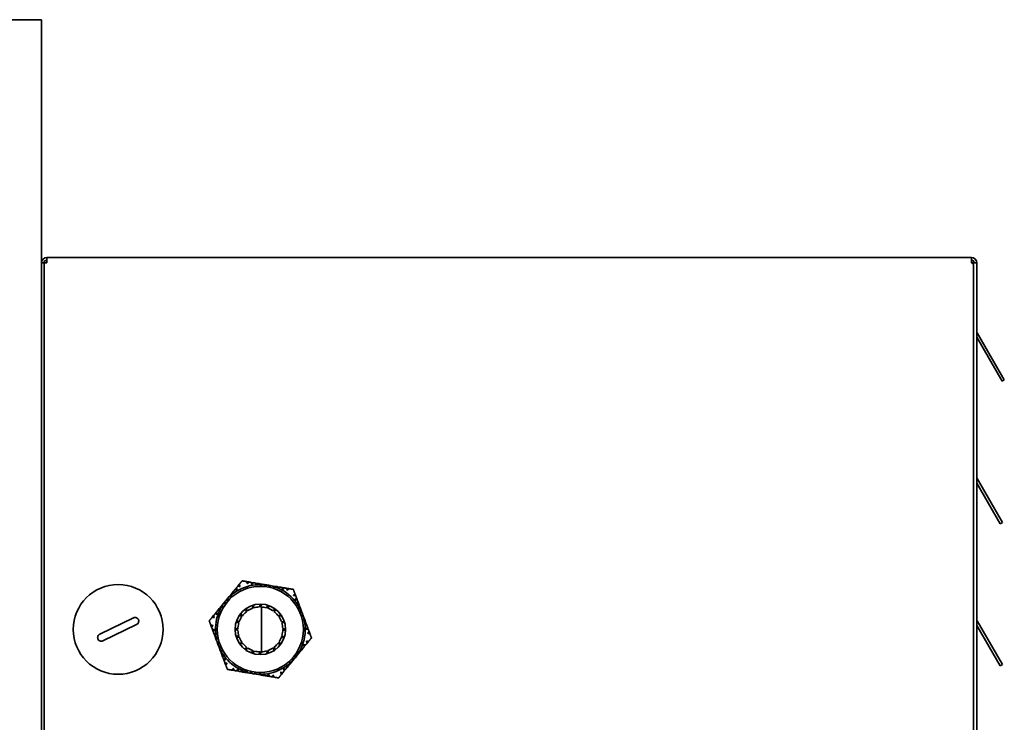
# Model space of a CAD drawing. Header units: millimetres. Extents: x 514 to 1166, y 236 to 952.
# Tile 4 of 4: x 903 to 1166, y 712 to 900. Entities that reach past the tile are written whole.
import ezdxf

# ---------------------------------------------------------------- set-up
doc = ezdxf.new("R2010")
doc.units = ezdxf.units.MM
doc.header["$LTSCALE"] = 4
doc.layers.add('Krawędzie widoczne(ISO)', color=7, linetype='Continuous', lineweight=35, true_color=0x262659)

msp = doc.modelspace()

# ---------------------------------------------------------------- linework, layer by layer
at = {"layer": 'Krawędzie widoczne(ISO)'}
for p, q in [((855.97, 899.75), (908.97, 899.75)), ((908.97, 899.75), (908.97, 301.25)), ((909.67, 834.76), (908.97, 834.76)), ((909.67, 834.76), (909.67, 822.76)), ((909.67, 834.76), (910.37, 834.76)), ((910.37, 836.16), (1157.57, 836.16)), ((910.37, 834.76), (910.37, 836.16)), ((1157.57, 836.16), (1157.57, 834.76)), ((1158.97, 834.76), (1157.57, 834.76)), ((1158.97, 834.76), (1158.97, 636.16)), ((1158.06, 834.26), (1158.06, 637.16)), ((909.67, 822.76), (909.67, 648.16)), ((1159.06, 816.08), (1159.43, 815.44)), ((1158.97, 814.84), (1165.72, 803.14)), ((1166.33, 803.49), (1159.43, 815.44)), ((1166.33, 803.49), (1165.72, 803.14)), ((1165.83, 765.36), (1159.06, 777.08)), ((1158.97, 775.84), (1165.22, 765.01)), ((1165.83, 765.36), (1165.22, 765.01)), ((960.69, 747.4), (961.07, 747.87)), ((961.45, 748.33), (961.83, 748.79)), ((963.82, 749.54), (964.41, 749.44)), ((965.01, 749.34), (965.6, 749.24)), ((966.19, 749.14), (966.78, 749.05)), ((966.4, 748.58), (966.35, 748.71)), ((966.52, 748.73), (966.4, 748.58)), ((966.78, 749.05), (966.52, 748.73)), ((967.37, 748.95), (967.96, 748.85)), ((967.58, 748.39), (967.44, 748.76)), ((967.89, 748.76), (967.58, 748.39)), ((968.56, 748.75), (967.96, 748.85)), ((968.56, 748.75), (968.57, 748.71)), ((968.56, 748.75), (969.15, 748.65)), ((968.77, 748.19), (968.57, 748.71)), ((969.14, 748.65), (968.77, 748.19)), ((969.14, 748.65), (969.15, 748.65)), ((969.44, 748.6), (969.15, 748.65)), ((969.74, 748.55), (969.44, 748.6)), ((969.74, 748.55), (969.74, 748.55)), ((969.95, 747.99), (969.74, 748.55)), ((969.74, 748.55), (970.33, 748.45)), ((970.31, 748.42), (969.95, 747.99)), ((970.31, 748.42), (970.33, 748.45)), ((970.93, 748.35), (970.33, 748.45)), ((970.93, 748.35), (971.51, 748.26)), ((971.13, 747.79), (970.97, 748.24)), ((971.39, 748.11), (971.13, 747.79)), ((972.25, 747.77), (972.11, 748.16)), ((972.11, 748.16), (972.7, 748.06)), ((972.32, 747.6), (972.25, 747.77)), ((972.4, 747.7), (972.32, 747.6)), ((973.29, 747.96), (973.88, 747.86)), ((974.48, 747.76), (975.07, 747.66)), ((958.4, 744.63), (958.78, 745.09)), ((959.16, 745.55), (958.78, 745.09)), ((958.79, 745.05), (958.78, 745.09)), ((958.79, 745.05), (958.99, 744.53)), ((959.16, 745.55), (959.54, 746.01)), ((959.75, 745.45), (959.28, 745.53)), ((959.61, 745.83), (959.75, 745.45)), ((959.92, 746.48), (960.3, 746.94)), ((960.33, 746.41), (959.92, 746.48)), ((960.51, 746.38), (960.33, 746.41)), ((960.46, 746.51), (960.51, 746.38)), ((976.71, 746.31), (976.92, 745.75)), ((977.13, 745.18), (977.34, 744.63)), ((956.11, 741.85), (956.49, 742.31)), ((956.49, 742.31), (956.63, 741.92)), ((956.87, 742.77), (957.25, 743.23)), ((957.46, 742.68), (957.06, 742.74)), ((957.64, 743.7), (957.25, 743.23)), ((957.29, 743.12), (957.46, 742.68)), ((957.64, 743.7), (958.01, 744.16)), ((957.64, 743.7), (957.67, 743.69)), ((958.22, 743.6), (957.67, 743.69)), ((958.21, 744.39), (958.01, 744.16)), ((958.02, 744.16), (958.01, 744.16)), ((958.02, 744.16), (958.22, 743.6)), ((958.4, 744.63), (958.21, 744.39)), ((958.4, 744.63), (958.4, 744.63)), ((958.99, 744.53), (958.4, 744.63)), ((963.73, 741.46), (963.54, 742.25)), ((963.81, 742.43), (963.99, 741.65)), ((965.37, 742.38), (965.43, 743.2)), ((965.74, 743.29), (965.67, 742.49)), ((967.2, 742.76), (967.52, 743.51)), ((967.84, 743.5), (967.53, 742.76)), ((967.77, 730.77), (967.77, 742.76)), ((969.07, 742.55), (969.6, 743.17)), ((969.9, 743.06), (969.38, 742.45)), ((970.78, 741.77), (971.48, 742.2)), ((977.17, 743.6), (977.26, 743.71)), ((977.35, 743.57), (977.17, 743.6)), ((977.76, 743.5), (977.35, 743.57)), ((977.55, 744.06), (977.76, 743.5)), ((977.59, 742.48), (977.85, 742.79)), ((978.06, 742.4), (977.59, 742.48)), ((977.97, 742.94), (978.18, 742.38)), ((978.39, 741.81), (978.18, 742.38)), ((924.54, 735.47), (933.53, 739.85)), ((954.58, 739.99), (954.96, 740.46)), ((955.35, 740.92), (955.73, 741.38)), ((956.7, 741.75), (956.56, 741.77)), ((956.63, 741.92), (956.7, 741.75)), ((962.46, 740.07), (962.04, 740.77)), ((962.23, 741.02), (962.65, 740.34)), ((971.73, 742), (971.05, 741.58)), ((972.16, 740.5), (972.96, 740.69)), ((973.14, 740.43), (972.36, 740.24)), ((978.01, 741.35), (978.37, 741.78)), ((978.6, 741.25), (978.01, 741.35)), ((978.39, 741.81), (978.37, 741.78)), ((978.39, 741.81), (978.6, 741.25)), ((978.43, 740.23), (978.81, 740.69)), ((978.99, 740.14), (978.43, 740.23)), ((978.6, 741.25), (978.6, 741.25)), ((978.71, 740.97), (978.6, 741.25)), ((978.81, 740.69), (978.71, 740.97)), ((978.81, 740.69), (978.81, 740.69)), ((978.81, 740.69), (979.02, 740.13)), ((978.99, 740.14), (979.02, 740.13)), ((979.23, 739.57), (979.02, 740.13)), ((979.23, 739.57), (979.44, 739.01)), ((934.4, 738.06), (925.41, 733.67)), ((954.44, 737.33), (954.23, 737.89)), ((960.73, 737.13), (961.47, 736.83)), ((961.69, 738.37), (961.06, 738.9)), ((961.17, 739.2), (961.78, 738.68)), ((973.09, 738.87), (973.9, 738.8)), ((973.99, 738.5), (973.19, 738.56)), ((973.46, 737.03), (974.22, 736.72)), ((978.85, 739.1), (979.16, 739.47)), ((979.25, 739.04), (978.85, 739.1)), ((979.28, 737.98), (979.39, 738.12)), ((979.41, 737.96), (979.28, 737.98)), ((979.39, 738.12), (979.65, 738.44)), ((979.65, 738.44), (979.86, 737.88)), ((980.08, 737.32), (980.28, 736.76)), ((1158.97, 737.84), (1165.22, 727.01)), ((1165.83, 727.36), (1159.06, 739.08)), ((954.86, 736.21), (954.65, 736.77)), ((955.28, 735.09), (955.07, 735.65)), ((955.55, 735.41), (955.28, 735.09)), ((955.7, 733.96), (955.5, 734.52)), ((955.53, 735.57), (955.66, 735.55)), ((955.66, 735.55), (955.55, 735.41)), ((955.69, 734.49), (956.08, 734.42)), ((956.08, 734.42), (955.78, 734.05)), ((961.47, 736.5), (960.72, 736.81)), ((960.95, 735.03), (961.74, 734.97)), ((961.85, 734.66), (961.03, 734.72)), ((973.77, 734.33), (973.16, 734.85)), ((973.25, 735.16), (973.87, 734.63)), ((974.21, 736.4), (973.47, 736.7)), ((980.5, 736.19), (980.71, 735.64)), ((955.7, 733.96), (955.92, 733.4)), ((955.95, 733.39), (955.92, 733.4)), ((956.13, 732.84), (955.92, 733.4)), ((955.95, 733.39), (956.5, 733.3)), ((956.5, 733.3), (956.13, 732.84)), ((956.13, 732.84), (956.23, 732.56)), ((956.13, 732.84), (956.13, 732.84)), ((956.23, 732.56), (956.34, 732.27)), ((956.34, 732.27), (956.34, 732.27)), ((956.34, 732.27), (956.92, 732.18)), ((956.55, 731.72), (956.34, 732.27)), ((956.55, 731.72), (956.57, 731.74)), ((956.55, 731.72), (956.76, 731.15)), ((956.92, 732.18), (956.57, 731.74)), ((961.8, 733.1), (962.58, 733.29)), ((962.78, 733.03), (961.98, 732.84)), ((963.21, 731.53), (963.89, 731.95)), ((964.16, 731.76), (963.46, 731.33)), ((971.13, 731.09), (970.94, 731.87)), ((971.21, 732.07), (971.4, 731.28)), ((972.71, 732.5), (972.29, 733.19)), ((972.47, 733.45), (972.9, 732.76)), ((978.3, 731.61), (978.24, 731.78)), ((978.24, 731.78), (978.37, 731.76)), ((978.83, 731.68), (978.45, 731.22)), ((979.59, 732.61), (979.21, 732.15)), ((980.35, 733.53), (979.98, 733.07)), ((956.97, 730.59), (956.76, 731.15)), ((956.87, 731.13), (957.35, 731.05)), ((957.35, 731.05), (957.09, 730.74)), ((957.18, 730.03), (957.59, 729.96)), ((957.39, 729.47), (957.18, 730.03)), ((957.59, 729.96), (957.77, 729.93)), ((957.77, 729.93), (957.68, 729.82)), ((965.04, 730.47), (965.56, 731.08)), ((965.87, 730.98), (965.34, 730.36)), ((967.1, 730.02), (967.41, 730.76)), ((967.73, 730.77), (967.42, 730.01)), ((969.2, 730.24), (969.26, 731.04)), ((969.57, 731.15), (969.51, 730.33)), ((976.54, 728.9), (976.73, 729.14)), ((976.92, 729.37), (976.71, 729.93)), ((976.72, 729.93), (977.27, 729.83)), ((976.73, 729.14), (976.92, 729.37)), ((977.3, 729.83), (976.92, 729.37)), ((976.92, 729.37), (976.92, 729.37)), ((977.3, 729.83), (977.27, 729.83)), ((977.3, 729.83), (977.69, 730.29)), ((977.65, 730.4), (977.48, 730.85)), ((977.48, 730.85), (977.87, 730.79)), ((978.07, 730.76), (977.69, 730.29)), ((978.45, 731.22), (978.3, 731.61)), ((957.81, 728.34), (957.6, 728.9)), ((958.23, 727.22), (958.02, 727.78)), ((974.43, 727.15), (974.61, 727.12)), ((974.47, 727.02), (974.43, 727.15)), ((974.61, 727.12), (975.01, 727.05)), ((975.01, 727.05), (974.64, 726.59)), ((975.19, 728.07), (975.66, 728)), ((975.33, 727.7), (975.19, 728.07)), ((975.78, 727.98), (975.4, 727.52)), ((975.78, 727.98), (976.16, 728.44)), ((976.15, 728.48), (975.95, 729)), ((975.95, 729), (976.54, 728.9)), ((976.15, 728.48), (976.16, 728.44)), ((976.54, 728.9), (976.16, 728.44)), ((976.54, 728.9), (976.54, 728.9)), ((1165.83, 727.36), (1165.22, 727.01)), ((960.46, 725.77), (959.87, 725.87)), ((961.65, 725.57), (961.06, 725.67)), ((962.83, 725.37), (962.24, 725.47)), ((962.53, 725.83), (962.62, 725.93)), ((962.62, 725.93), (962.68, 725.76)), ((962.68, 725.76), (962.83, 725.37)), ((964.01, 725.18), (963.42, 725.27)), ((963.55, 725.42), (963.8, 725.73)), ((963.8, 725.73), (963.97, 725.29)), ((964.01, 725.18), (964.61, 725.08)), ((964.63, 725.1), (964.61, 725.08)), ((965.2, 724.98), (964.61, 725.08)), ((964.63, 725.1), (964.99, 725.54)), ((964.99, 725.54), (965.19, 724.98)), ((965.2, 724.98), (965.19, 724.98)), ((965.2, 724.98), (965.49, 724.93)), ((965.49, 724.93), (965.79, 724.88)), ((965.79, 724.88), (966.17, 725.34)), ((965.79, 724.88), (965.79, 724.88)), ((966.38, 724.78), (965.79, 724.88)), ((966.17, 725.34), (966.37, 724.81)), ((966.38, 724.78), (966.37, 724.81)), ((966.38, 724.78), (966.97, 724.68)), ((967.56, 724.58), (966.97, 724.68)), ((967.05, 724.77), (967.35, 725.14)), ((967.35, 725.14), (967.5, 724.76)), ((968.16, 724.48), (968.42, 724.8)), ((968.75, 724.38), (968.16, 724.48)), ((968.42, 724.8), (968.54, 724.94)), ((968.54, 724.94), (968.59, 724.82)), ((969.93, 724.19), (969.34, 724.29)), ((971.11, 723.99), (970.53, 724.09)), ((973.49, 725.2), (973.11, 724.74)), ((974.25, 726.12), (973.87, 725.66))]:
    msp.add_line(p, q, dxfattribs=at)
for centre, radius in [((929.47, 736.76), 12), ((967.47, 736.76), 11.5), ((967.47, 736.76), 6.75)]:
    msp.add_circle(centre, radius, dxfattribs=at)
for centre, radius, start, end in [((910.37, 834.76), 1.4, 90, 180), ((910.37, 834.76), 0.7, 90, 180), ((1157.57, 834.76), 1.4, 0, 90), ((1157.57, 834.76), 0.7, 0, 90), ((1157.56, 834.26), 0.5, 0, 88.6096), ((1159.67, 816.43), 0.7, 180, 210), ((1159.67, 777.43), 0.7, 180, 195), ((967.47, 736.76), 12, 95.3385, 125.7119), ((967.47, 736.76), 12, 90.1254, 94.5507), ((967.47, 736.76), 12, 84.729, 87.9974), ((967.47, 736.76), 12, 80.5252, 81.9765), ((967.47, 736.76), 12, 79.0739, 80.5252), ((967.47, 736.76), 12, 73.053, 76.3214), ((967.47, 736.76), 12, 66.4997, 70.925), ((967.47, 736.76), 12, 35.3385, 65.7119), ((967.47, 736.76), 12, 133.053, 136.3214), ((967.47, 736.76), 12, 126.4997, 130.925), ((967.47, 736.76), 12, 150.1254, 154.5507), ((967.47, 736.76), 12, 144.729, 147.9974), ((967.47, 736.76), 12, 140.5252, 141.9765), ((967.47, 736.76), 12, 139.0739, 140.5252), ((967.47, 736.76), 6, 110.5252, 125.4024), ((967.47, 736.76), 6.5, 105.6432, 108.4865), ((967.47, 736.76), 6, 92.5252, 107.4024), ((967.47, 736.76), 6.5, 87.6432, 90.4865), ((967.47, 736.76), 6, 74.5252, 89.4024), ((967.47, 736.76), 6, 56.5252, 71.4024), ((967.47, 736.76), 6.5, 69.6432, 72.4865), ((967.47, 736.76), 12, 30.1254, 34.5507), ((967.47, 736.76), 12, 24.729, 27.9974), ((967.47, 736.76), 12, 155.3385, 185.7119), ((967.47, 736.76), 6, 146.5252, 161.4024), ((967.47, 736.76), 6.5, 141.6432, 144.4865), ((967.47, 736.76), 6, 128.5252, 143.4024), ((967.47, 736.76), 6.5, 123.6432, 126.4865), ((967.47, 736.76), 6, 38.5252, 53.4024), ((967.47, 736.76), 6.5, 51.6432, 54.4865), ((967.47, 736.76), 6, 20.5252, 35.4024), ((967.47, 736.76), 6.5, 33.6432, 36.4865), ((967.47, 736.76), 12, 20.5252, 21.9765), ((967.47, 736.76), 12, 19.0739, 20.5252), ((967.47, 736.76), 12, 13.053, 16.3214), ((967.47, 736.76), 6.5, 177.6432, 180.4865), ((967.47, 736.76), 6.5, 159.6432, 162.4865), ((967.47, 736.76), 6, 164.5252, 179.4024), ((967.47, 736.76), 6, 2.5252, 17.4024), ((967.47, 736.76), 6.5, 15.6432, 18.4865), ((967.47, 736.76), 12, 335.3385, 5.7119), ((967.47, 736.76), 12, 6.4997, 10.925), ((1159.67, 739.43), 0.7, 180, 195), ((967.47, 736.76), 12, 186.4997, 190.925), ((967.47, 736.76), 6.5, 195.6432, 198.4865), ((967.47, 736.76), 6, 182.5252, 197.4024), ((967.47, 736.76), 6, 200.5252, 215.4024), ((967.47, 736.76), 6, 326.5252, 341.4024), ((967.47, 736.76), 6, 344.5252, 359.4024), ((967.47, 736.76), 6.5, 339.6432, 342.4865), ((967.47, 736.76), 6.5, 357.6432, 0.4865), ((967.47, 736.76), 12, 193.053, 196.3214), ((967.47, 736.76), 12, 199.0739, 200.5252), ((967.47, 736.76), 12, 200.5252, 201.9765), ((967.47, 736.76), 12, 204.729, 207.9974), ((967.47, 736.76), 6.5, 213.6432, 216.4865), ((967.47, 736.76), 6, 218.5252, 233.4024), ((967.47, 736.76), 6.5, 231.6432, 234.4865), ((967.47, 736.76), 6, 236.5252, 251.4024), ((967.47, 736.76), 6, 290.5252, 305.4024), ((967.47, 736.76), 6, 308.5252, 323.4024), ((967.47, 736.76), 6.5, 321.6432, 324.4865), ((967.47, 736.76), 12, 210.1254, 214.5507), ((967.47, 736.76), 12, 215.3385, 245.7119), ((967.47, 736.76), 6.5, 249.6432, 252.4865), ((967.47, 736.76), 6, 254.5252, 269.4024), ((967.47, 736.76), 6.5, 267.6432, 270.4865), ((967.47, 736.76), 6, 272.5252, 287.4024), ((967.47, 736.76), 6.5, 285.6432, 288.4865), ((967.47, 736.76), 6.5, 303.6432, 306.4865), ((967.47, 736.76), 12, 319.0739, 320.5252), ((967.47, 736.76), 12, 320.5252, 321.9765), ((967.47, 736.76), 12, 324.729, 327.9974), ((967.47, 736.76), 12, 330.1254, 334.5507), ((967.47, 736.76), 12, 275.3385, 305.7119), ((967.47, 736.76), 12, 306.4997, 310.925), ((967.47, 736.76), 12, 313.053, 316.3214), ((967.47, 736.76), 12, 246.4997, 250.925), ((967.47, 736.76), 12, 253.053, 256.3214), ((967.47, 736.76), 12, 259.0739, 260.5252), ((967.47, 736.76), 12, 260.5252, 261.9765), ((967.47, 736.76), 12, 264.729, 267.9974), ((967.47, 736.76), 12, 270.1254, 274.5507)]:
    msp.add_arc(centre, radius, start, end, dxfattribs=at)
for centre in [(1159.66, 777.43), (1159.66, 739.43)]:
    msp.add_ellipse(centre, major_axis=(0.181, -0.672), ratio=0.994403, start_param=4.71184, end_param=4.975058, dxfattribs=at)
for points, weights in [([(961.07, 747.87), (961.26, 748.1), (961.45, 748.33)], [2.40645676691, 2.39631910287, 2.38492444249]), ([(961.28, 747.31), (961.17, 747.58), (961.07, 747.87)], [1.00121647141, 1.00262710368, 1.00346989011]), ([(961.45, 748.33), (961.75, 748.28), (962.04, 748.23)], [2.47831262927, 2.49767251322, 2.51583023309]), ([(961.83, 748.79), (962.21, 749.26), (962.61, 749.74)], [1.03615699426, 1.03443691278, 1.03059895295]), ([(962.04, 748.23), (961.94, 748.51), (961.83, 748.79)], [1.10667789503, 1.11299129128, 1.11875016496]), ([(962.61, 749.74), (963.23, 749.64), (963.82, 749.54)], [1.03059895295, 1.03443691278, 1.03615699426]), ([(963.82, 749.54), (963.93, 749.25), (964.03, 748.98)], [1.11875016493, 1.11299129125, 1.106677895]), ([(964.03, 748.98), (964.22, 749.21), (964.41, 749.44)], [2.51583023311, 2.49767251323, 2.47831262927]), ([(964.41, 749.44), (964.71, 749.39), (965.01, 749.34)], [2.38492444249, 2.39631910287, 2.40645676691]), ([(965.01, 749.34), (965.11, 749.06), (965.22, 748.78)], [1.00346989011, 1.00262710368, 1.00121647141]), ([(965.22, 748.78), (965.4, 749.01), (965.6, 749.24)], [2.64257377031, 2.6197340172, 2.5955942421]), ([(965.6, 749.24), (965.9, 749.19), (966.19, 749.14)], [2.4257172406, 2.43500827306, 2.44291812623]), ([(966.19, 749.14), (966.27, 748.92), (966.35, 748.71)], [1.00227152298, 1.00131282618, 1]), ([(966.78, 749.05), (967.08, 749), (967.37, 748.95)], [2.45746040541, 2.46421278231, 2.469482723]), ([(967.37, 748.95), (967.41, 748.85), (967.44, 748.76)], [1.00107831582, 1.00057122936, 1]), ([(967.89, 748.76), (967.93, 748.8), (967.96, 748.85)], [1, 1.00039185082, 1.00075998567]), ([(970.93, 748.35), (970.95, 748.3), (970.97, 748.24)], [1.00075998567, 1.00039185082, 1]), ([(971.39, 748.11), (971.45, 748.18), (971.51, 748.26)], [1, 1.00057122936, 1.00107831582]), ([(971.51, 748.26), (971.81, 748.21), (972.11, 748.16)], [2.469482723, 2.46421278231, 2.45746040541]), ([(972.4, 747.7), (972.55, 747.88), (972.7, 748.06)], [1, 1.00131282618, 1.00227152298]), ([(972.7, 748.06), (972.99, 748.01), (973.29, 747.96)], [2.44291812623, 2.43500827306, 2.4257172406]), ([(973.29, 747.96), (973.4, 747.67), (973.5, 747.4)], [2.5955942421, 2.6197340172, 2.64257377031]), ([(973.5, 747.4), (973.69, 747.62), (973.88, 747.86)], [1.00121647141, 1.00262710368, 1.00346989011]), ([(973.88, 747.86), (974.18, 747.81), (974.48, 747.76)], [2.40645676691, 2.39631910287, 2.38492444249]), ([(974.48, 747.76), (974.58, 747.48), (974.69, 747.2)], [2.47831262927, 2.49767251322, 2.51583023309]), ([(974.69, 747.2), (974.87, 747.43), (975.07, 747.66)], [1.10667789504, 1.11299129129, 1.11875016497]), ([(975.07, 747.66), (975.66, 747.56), (976.28, 747.46)], [1.03615699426, 1.03443691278, 1.03059895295]), ([(976.28, 747.46), (976.5, 746.87), (976.71, 746.31)], [1.03059895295, 1.03443691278, 1.03615699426]), ([(959.16, 745.55), (959.22, 745.54), (959.28, 745.53)], [1.00075998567, 1.00039185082, 1]), ([(959.54, 746.01), (959.73, 746.24), (959.92, 746.48)], [2.469482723, 2.46421278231, 2.45746040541]), ([(959.61, 745.83), (959.57, 745.92), (959.54, 746.01)], [1, 1.00057122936, 1.00107831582]), ([(960.3, 746.94), (960.49, 747.17), (960.69, 747.4)], [2.44291812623, 2.43500827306, 2.4257172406]), ([(960.46, 746.51), (960.39, 746.72), (960.3, 746.94)], [1, 1.00131282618, 1.00227152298]), ([(960.69, 747.4), (960.99, 747.35), (961.28, 747.31)], [2.5955942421, 2.6197340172, 2.64257377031]), ([(976.71, 746.31), (976.52, 746.07), (976.33, 745.85)], [1.11875016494, 1.11299129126, 1.10667789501]), ([(976.33, 745.85), (976.62, 745.8), (976.92, 745.75)], [2.51583023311, 2.49767251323, 2.47831262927]), ([(977.13, 745.18), (976.94, 744.95), (976.75, 744.72)], [1.00346989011, 1.00262710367, 1.00121647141]), ([(976.92, 745.75), (977.03, 745.46), (977.13, 745.18)], [2.38492444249, 2.39631910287, 2.40645676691]), ([(956.49, 742.31), (956.68, 742.54), (956.87, 742.77)], [2.45746040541, 2.46421278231, 2.469482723]), ([(956.87, 742.77), (956.97, 742.76), (957.06, 742.74)], [1.00107831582, 1.00057122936, 1]), ([(957.29, 743.12), (957.27, 743.18), (957.25, 743.23)], [1, 1.00039185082, 1.00075998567]), ([(976.75, 744.72), (977.04, 744.68), (977.34, 744.63)], [2.64257377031, 2.6197340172, 2.5955942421]), ([(977.55, 744.06), (977.4, 743.88), (977.26, 743.71)], [1.00227152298, 1.00131282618, 1]), ([(977.34, 744.63), (977.45, 744.34), (977.55, 744.06)], [2.4257172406, 2.43500827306, 2.44291812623]), ([(977.76, 743.5), (977.87, 743.22), (977.97, 742.94)], [2.45746040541, 2.46421278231, 2.469482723]), ([(977.97, 742.94), (977.91, 742.86), (977.85, 742.79)], [1.00107831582, 1.00057122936, 1]), ([(978.06, 742.4), (978.12, 742.39), (978.18, 742.38)], [1, 1.00039185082, 1.00075998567]), ([(953.8, 739.05), (954.2, 739.53), (954.58, 739.99)], [1.03059895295, 1.03443691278, 1.03615699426]), ([(954.58, 739.99), (954.88, 739.94), (955.17, 739.9)], [1.11875016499, 1.11299129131, 1.10667789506]), ([(954.96, 740.46), (955.16, 740.69), (955.35, 740.92)], [2.38492444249, 2.39631910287, 2.40645676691]), ([(955.17, 739.9), (955.07, 740.17), (954.96, 740.46)], [2.51583023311, 2.49767251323, 2.47831262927]), ([(955.35, 740.92), (955.65, 740.87), (955.93, 740.82)], [1.00346989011, 1.00262710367, 1.00121647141]), ([(955.73, 741.38), (955.92, 741.62), (956.11, 741.85)], [2.4257172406, 2.43500827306, 2.44291812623]), ([(955.93, 740.82), (955.83, 741.1), (955.73, 741.38)], [2.64257377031, 2.6197340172, 2.5955942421]), ([(956.11, 741.85), (956.34, 741.81), (956.56, 741.77)], [1.00227152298, 1.00131282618, 1]), ([(979.23, 739.57), (979.2, 739.52), (979.16, 739.47)], [1.00075998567, 1.00039185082, 1]), ([(954.23, 737.89), (954.02, 738.46), (953.8, 739.05)], [1.03615699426, 1.03443691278, 1.03059895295]), ([(954.82, 737.8), (954.53, 737.84), (954.23, 737.89)], [1.10667789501, 1.11299129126, 1.11875016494]), ([(954.44, 737.33), (954.63, 737.57), (954.82, 737.8)], [2.47831262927, 2.49767251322, 2.51583023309]), ([(954.65, 736.77), (954.55, 737.05), (954.44, 737.33)], [2.40645676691, 2.39631910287, 2.38492444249]), ([(979.25, 739.04), (979.35, 739.02), (979.44, 739.01)], [1, 1.00057122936, 1.00107831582]), ([(979.41, 737.96), (979.63, 737.92), (979.86, 737.88)], [1, 1.00131282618, 1.00227152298]), ([(979.44, 739.01), (979.55, 738.73), (979.65, 738.44)], [2.469482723, 2.46421278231, 2.45746040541]), ([(980.08, 737.32), (979.88, 737.08), (979.7, 736.86)], [2.5955942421, 2.6197340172, 2.64257377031]), ([(979.86, 737.88), (979.97, 737.6), (980.08, 737.32)], [2.44291812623, 2.43500827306, 2.4257172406]), ([(955.24, 736.67), (954.95, 736.72), (954.65, 736.77)], [1.00121647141, 1.00262710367, 1.00346989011]), ([(954.86, 736.21), (955.06, 736.44), (955.24, 736.67)], [2.5955942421, 2.6197340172, 2.64257377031]), ([(955.07, 735.65), (954.97, 735.93), (954.86, 736.21)], [2.44291812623, 2.43500827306, 2.4257172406]), ([(955.53, 735.57), (955.31, 735.61), (955.07, 735.65)], [1, 1.00131282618, 1.00227152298]), ([(955.5, 734.52), (955.39, 734.8), (955.28, 735.09)], [2.469482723, 2.46421278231, 2.45746040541]), ([(955.69, 734.49), (955.59, 734.51), (955.5, 734.52)], [1, 1.00057122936, 1.00107831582]), ([(979.7, 736.86), (979.98, 736.81), (980.28, 736.76)], [1.00121647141, 1.00262710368, 1.00346989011]), ([(980.5, 736.19), (980.3, 735.96), (980.12, 735.73)], [2.47831262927, 2.49767251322, 2.51583023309]), ([(980.12, 735.73), (980.4, 735.69), (980.71, 735.64)], [1.10667789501, 1.11299129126, 1.11875016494]), ([(980.28, 736.76), (980.39, 736.48), (980.5, 736.19)], [2.40645676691, 2.39631910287, 2.38492444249]), ([(981.14, 734.48), (980.74, 734), (980.35, 733.53)], [1.03059895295, 1.03443691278, 1.03615699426]), ([(980.71, 735.64), (980.92, 735.07), (981.14, 734.48)], [1.03615699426, 1.03443691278, 1.03059895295]), ([(955.7, 733.96), (955.74, 734.01), (955.78, 734.05)], [1.00075998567, 1.00039185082, 1]), ([(978.83, 731.68), (978.6, 731.72), (978.37, 731.76)], [1.00227152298, 1.00131282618, 1]), ([(979.21, 732.15), (979.02, 731.91), (978.83, 731.68)], [2.4257172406, 2.43500827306, 2.44291812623]), ([(979, 732.71), (979.11, 732.43), (979.21, 732.15)], [2.64257377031, 2.6197340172, 2.5955942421]), ([(979.59, 732.61), (979.29, 732.66), (979, 732.71)], [1.0034698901, 1.00262710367, 1.0012164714]), ([(979.98, 733.07), (979.78, 732.84), (979.59, 732.61)], [2.38492444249, 2.39631910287, 2.40645676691]), ([(979.77, 733.63), (979.87, 733.36), (979.98, 733.07)], [2.51583023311, 2.49767251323, 2.47831262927]), ([(980.35, 733.53), (980.05, 733.58), (979.77, 733.63)], [1.1187501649, 1.11299129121, 1.10667789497]), ([(956.87, 731.13), (956.82, 731.14), (956.76, 731.15)], [1, 1.00039185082, 1.00075998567]), ([(956.97, 730.59), (957.03, 730.67), (957.09, 730.74)], [1.00107831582, 1.00057122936, 1]), ([(957.18, 730.03), (957.07, 730.31), (956.97, 730.59)], [2.45746040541, 2.46421278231, 2.469482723]), ([(957.39, 729.47), (957.54, 729.65), (957.68, 729.82)], [1.00227152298, 1.00131282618, 1]), ([(957.6, 728.9), (957.49, 729.19), (957.39, 729.47)], [2.4257172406, 2.43500827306, 2.44291812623]), ([(977.65, 730.4), (977.67, 730.35), (977.69, 730.29)], [1, 1.00039185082, 1.00075998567]), ([(978.07, 730.76), (977.97, 730.77), (977.87, 730.79)], [1.00107831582, 1.00057122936, 1]), ([(978.45, 731.22), (978.26, 730.99), (978.07, 730.76)], [2.45746040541, 2.46421278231, 2.469482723]), ([(958.19, 728.8), (957.9, 728.85), (957.6, 728.9)], [2.64257377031, 2.6197340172, 2.5955942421]), ([(957.81, 728.34), (958, 728.58), (958.19, 728.8)], [1.0034698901, 1.00262710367, 1.0012164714]), ([(958.02, 727.78), (957.91, 728.06), (957.81, 728.34)], [2.38492444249, 2.39631910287, 2.40645676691]), ([(958.61, 727.68), (958.32, 727.73), (958.02, 727.78)], [2.51583023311, 2.49767251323, 2.47831262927]), ([(958.23, 727.22), (958.42, 727.46), (958.61, 727.68)], [1.11875016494, 1.11299129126, 1.10667789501]), ([(958.66, 726.07), (958.44, 726.66), (958.23, 727.22)], [1.03059895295, 1.03443691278, 1.03615699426]), ([(974.64, 726.59), (974.44, 726.36), (974.25, 726.12)], [2.44291812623, 2.43500827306, 2.4257172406]), ([(974.47, 727.02), (974.55, 726.81), (974.64, 726.59)], [1, 1.00131282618, 1.00227152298]), ([(975.4, 727.52), (975.21, 727.28), (975.01, 727.05)], [2.469482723, 2.46421278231, 2.45746040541]), ([(975.33, 727.7), (975.36, 727.61), (975.4, 727.52)], [1, 1.00057122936, 1.00107831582]), ([(975.78, 727.98), (975.72, 727.99), (975.66, 728)], [1.00075998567, 1.00039185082, 1]), ([(959.87, 725.87), (959.28, 725.97), (958.66, 726.07)], [1.03615699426, 1.03443691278, 1.03059895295]), ([(960.25, 726.33), (960.07, 726.1), (959.87, 725.87)], [1.10667789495, 1.11299129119, 1.11875016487]), ([(960.46, 725.77), (960.36, 726.05), (960.25, 726.33)], [2.47831262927, 2.49767251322, 2.51583023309]), ([(961.06, 725.67), (960.76, 725.72), (960.46, 725.77)], [2.40645676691, 2.39631910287, 2.38492444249]), ([(961.44, 726.13), (961.25, 725.9), (961.06, 725.67)], [1.00121647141, 1.00262710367, 1.00346989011]), ([(961.65, 725.57), (961.54, 725.85), (961.44, 726.13)], [2.5955942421, 2.6197340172, 2.64257377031]), ([(962.24, 725.47), (961.94, 725.52), (961.65, 725.57)], [2.44291812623, 2.43500827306, 2.4257172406]), ([(962.53, 725.83), (962.39, 725.65), (962.24, 725.47)], [1, 1.00131282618, 1.00227152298]), ([(963.42, 725.27), (963.13, 725.32), (962.83, 725.37)], [2.469482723, 2.46421278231, 2.45746040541]), ([(963.55, 725.42), (963.49, 725.35), (963.42, 725.27)], [1, 1.00057122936, 1.00107831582]), ([(964.01, 725.18), (963.99, 725.23), (963.97, 725.29)], [1.00075998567, 1.00039185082, 1]), ([(967.05, 724.77), (967.01, 724.73), (966.97, 724.68)], [1, 1.00039185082, 1.00075998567]), ([(967.56, 724.58), (967.53, 724.67), (967.5, 724.76)], [1.00107831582, 1.00057122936, 1]), ([(968.16, 724.48), (967.86, 724.53), (967.56, 724.58)], [2.45746040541, 2.46421278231, 2.469482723]), ([(968.75, 724.38), (968.66, 724.6), (968.59, 724.82)], [1.00227152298, 1.00131282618, 1]), ([(969.34, 724.29), (969.04, 724.34), (968.75, 724.38)], [2.4257172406, 2.43500827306, 2.44291812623]), ([(969.72, 724.75), (969.53, 724.52), (969.34, 724.29)], [2.64257377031, 2.6197340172, 2.5955942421]), ([(969.93, 724.19), (969.82, 724.47), (969.72, 724.75)], [1.00346989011, 1.00262710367, 1.00121647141]), ([(970.53, 724.09), (970.23, 724.14), (969.93, 724.19)], [2.38492444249, 2.39631910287, 2.40645676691]), ([(970.91, 724.55), (970.72, 724.32), (970.53, 724.09)], [2.51583023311, 2.49767251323, 2.47831262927]), ([(971.11, 723.99), (971.01, 724.28), (970.91, 724.55)], [1.1187501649, 1.11299129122, 1.10667789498]), ([(972.33, 723.79), (971.71, 723.89), (971.11, 723.99)], [1.03059895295, 1.03443691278, 1.03615699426]), ([(973.11, 724.74), (972.73, 724.27), (972.33, 723.79)], [1.03615699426, 1.03443691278, 1.03059895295]), ([(972.9, 725.3), (973, 725.02), (973.11, 724.74)], [1.10667789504, 1.11299129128, 1.11875016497]), ([(973.49, 725.2), (973.19, 725.25), (972.9, 725.3)], [2.47831262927, 2.49767251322, 2.51583023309]), ([(973.87, 725.66), (973.68, 725.43), (973.49, 725.2)], [2.40645676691, 2.39631910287, 2.38492444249]), ([(973.66, 726.22), (973.77, 725.95), (973.87, 725.66)], [1.00121647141, 1.00262710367, 1.00346989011]), ([(974.25, 726.12), (973.95, 726.17), (973.66, 726.22)], [2.5955942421, 2.6197340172, 2.64257377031])]:
    msp.add_rational_spline(points, weights, degree=2, dxfattribs=at)
for points, knots in [([(933.53, 739.85), (933.62, 739.9), (933.72, 739.93), (933.82, 739.95), (933.95, 739.96), (934.08, 739.96), (934.2, 739.93), (934.33, 739.9), (934.45, 739.84), (934.55, 739.76), (934.66, 739.68), (934.75, 739.58), (934.82, 739.47), (934.89, 739.36), (934.93, 739.24), (934.95, 739.11), (934.97, 738.99), (934.97, 738.87), (934.94, 738.75), (934.92, 738.63), (934.87, 738.53), (934.81, 738.43), (934.76, 738.34), (934.69, 738.26), (934.6, 738.19), (934.54, 738.14), (934.47, 738.09), (934.4, 738.06)], [-0.3154098, -0.3154098, -0.3154098, -0.3154098, -0.2842825, -0.2842825, -0.2842825, -0.2457509, -0.2457509, -0.2457509, -0.2062726, -0.2062726, -0.2062726, -0.166347, -0.166347, -0.166347, -0.128019, -0.128019, -0.128019, -0.0912116, -0.0912116, -0.0912116, -0.0563469, -0.0563469, -0.0563469, -0.024385, -0.024385, -0.024385, 0, 0, 0, 0]), ([(925.41, 733.67), (925.41, 733.67), (925.41, 733.67), (925.28, 733.61), (925.15, 733.58), (924.91, 733.57), (924.8, 733.58), (924.58, 733.65), (924.47, 733.7), (924.27, 733.85), (924.19, 733.94), (924.05, 734.16), (924.01, 734.28), (923.97, 734.54), (923.97, 734.68), (924.03, 734.93), (924.09, 735.05), (924.23, 735.25), (924.31, 735.33), (924.45, 735.42), (924.49, 735.45), (924.54, 735.47)], [0.1576303, 0.1576303, 0.1576303, 0.1576303, 0.1587224, 0.1587224, 0.1987545, 0.1987545, 0.2321211, 0.2321211, 0.2679652, 0.2679652, 0.3055359, 0.3055359, 0.3446509, 0.3446509, 0.3842516, 0.3842516, 0.4232114, 0.4232114, 0.4579076, 0.4579076, 0.4730664, 0.4730664, 0.4730664, 0.4730664])]:
    msp.add_open_spline(points, degree=3, knots=knots, dxfattribs=at)

doc.saveas('drawing.dxf')
